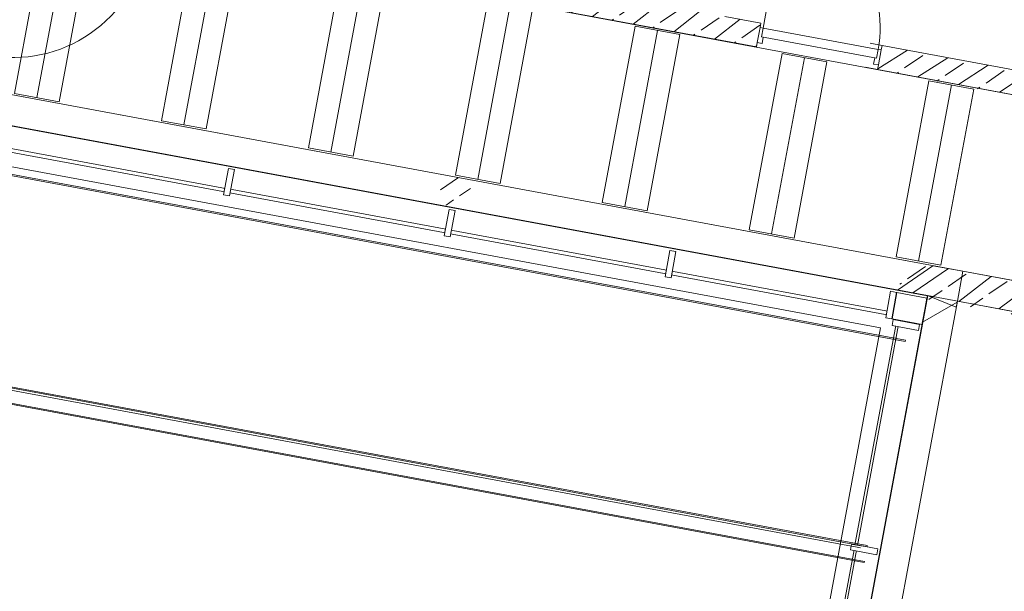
# Model space of a CAD drawing. Header units: metres. Extents: x 32353251 to 32353583, y 5707748 to 5708004.
# Tile 98 of 164: x 32353384.07 to 32353392.14, y 5707912.6 to 5707917.29. Entities that reach past the tile are written whole.
import ezdxf

# ---------------------------------------------------------------- set-up
doc = ezdxf.new("R2010")
doc.units = ezdxf.units.M
doc.header["$LTSCALE"] = 0.75
doc.set_wipeout_variables(frame=1)
doc.linetypes.add('10417023$0$#9_Achse', pattern=[1.6, 0.00254, -1.59746])
doc.layers.get('0').update_dxf_attribs({"linetype": 'CONTINUOUS'})
for name, color, linetype, lineweight in [('10417023$0$#9_002_GES I Übersicht Erdgeschoss_1_101_Wand Aussen.A', 7, 'CONTINUOUS', 25), ('10417023$0$#9_002_GES I Übersicht Erdgeschoss_1_102_Wand Innen.A', 7, 'CONTINUOUS', 25), ('10417023$0$#9_002_GES I Übersicht Erdgeschoss_1_104_Decken.A', 7, 'CONTINUOUS', 25), ('10417023$0$#9_002_GES I Übersicht Erdgeschoss_1_113_Türen.A', 7, 'CONTINUOUS', 25), ('10417023$0$#9_002_GES I Übersicht Erdgeschoss_1_201_Aussenwandbekleidung.A', 7, 'CONTINUOUS', 25), ('10417023$0$#9_002_GES I Übersicht Erdgeschoss_1_Neubau_101_Wand Aussen.A', 7, 'CONTINUOUS', 25), ('10417023$0$#9_002_GES I Übersicht Erdgeschoss_1_Neubau_102_Wand Innen.A', 7, 'CONTINUOUS', 25), ('10417023$0$#9_002_GES I Übersicht Erdgeschoss_1_Neubau_103_Stützen.A', 7, 'CONTINUOUS', 25), ('10417023$0$#9_002_GES I Übersicht Erdgeschoss_1_Neubau_104_Decken.A', 7, 'CONTINUOUS', 25), ('10417023$0$#9_002_GES I Übersicht Erdgeschoss_1_Neubau_107_Dach.A', 7, 'CONTINUOUS', 25), ('10417023$0$#9_002_GES I Übersicht Erdgeschoss_1_Neubau_110_Pfosten-Riegel.A', 7, 'CONTINUOUS', 25), ('10417023$0$Keine', 7, 'CONTINUOUS', 13)]:
    doc.layers.add(name, color=color, linetype=linetype, lineweight=lineweight)
pattern_1 = [(44.99999999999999, (0, 0), (-0.1697056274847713, 0.1697056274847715), []), (44.99999999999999, (-0.08485281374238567, 0.08485281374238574), (-0.1697056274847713, 0.1697056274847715), [0.18, -0.05999999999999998])]

# ---------------------------------------------------------------- blocks, each defined once
blk = doc.blocks.new('10417023$0$#9_MKO_LP5_ARC_GES_UP_00_002_P_G_modell (3D)')
at = {"layer": '10417023$0$#9_002_GES I Übersicht Erdgeschoss_1_Neubau_102_Wand Innen.A', "linetype": 'Continuous', "lineweight": 5, "true_color": 0xff0000}
h = blk.add_hatch(dxfattribs=at)
h.set_pattern_fill('#9_BETON__STAHLBETON_0001', color=1, style=0, pattern_type=2)
h.set_pattern_definition(pattern_1)
h.paths.add_polyline_path([(-32353457.02445927, -5707795.28002372), (-32353457.02446694, -5707795.480023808), (-32353454.37429506, -5707795.480125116), (-32353454.3742874, -5707795.280125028)])
h = blk.add_hatch(dxfattribs=at)
h.set_pattern_fill('#9_BETON__STAHLBETON_0001', color=1, style=0, pattern_type=2)
h.set_pattern_definition(pattern_1)
h.paths.add_polyline_path([(-32353453.36428728, -5707795.280163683), (-32353453.364295, -5707795.480163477), (-32353450.51830325, -5707795.480272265), (-32353450.51829561, -5707795.280272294)])
h = blk.add_hatch(dxfattribs=at)
h.set_pattern_fill('#9_BETON__STAHLBETON_0001', color=1, style=0, pattern_type=2)
h.set_pattern_definition(pattern_1)
h.paths.add_polyline_path([(-32353449.124228, -5707796.97957689), (-32353452.374228, -5707796.97957689), (-32353452.374228, -5707797.22957689), (-32353449.124228, -5707797.22957689)])
at = {"layer": '10417023$0$#9_002_GES I Übersicht Erdgeschoss_1_101_Wand Aussen.A', "color": 1, "linetype": 'Continuous', "lineweight": 13, "true_color": 0xff0000}
blk.add_line((-32353460.20922778, -5707797.559576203), (-32353452.95423437, -5707797.559576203), dxfattribs=at)
at = {"layer": '10417023$0$#9_002_GES I Übersicht Erdgeschoss_1_104_Decken.A', "color": 1, "linetype": 'Continuous', "lineweight": 13, "true_color": 0xff0000}
for p, q in [((-32353460.28322713, -5707795.494576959), (-32353460.28322713, -5707796.964577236)), ((-32353460.09672626, -5707795.494576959), (-32353460.09672626, -5707796.964577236)), ((-32353459.91022684, -5707795.494576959), (-32353459.91022684, -5707796.964577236)), ((-32353459.05822786, -5707795.494576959), (-32353459.05822786, -5707796.964577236)), ((-32353458.87172699, -5707795.494576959), (-32353458.87172699, -5707796.964577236)), ((-32353458.68522757, -5707795.494576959), (-32353458.68522757, -5707796.964577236)), ((-32353457.83322715, -5707795.494576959), (-32353457.83322715, -5707796.964577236)), ((-32353457.64672772, -5707795.494576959), (-32353457.64672772, -5707796.964577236)), ((-32353457.4602283, -5707795.494576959), (-32353457.4602283, -5707796.964577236)), ((-32353456.60822643, -5707795.494576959), (-32353456.60822643, -5707796.964577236)), ((-32353456.42172701, -5707795.494576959), (-32353456.42172701, -5707796.964577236)), ((-32353456.23522758, -5707795.494576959), (-32353456.23522758, -5707796.964577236)), ((-32353455.38322717, -5707795.494576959), (-32353455.38322717, -5707796.964577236)), ((-32353455.38322717, -5707795.494576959), (-32353455.01022831, -5707795.494576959)), ((-32353455.19672774, -5707795.494576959), (-32353455.19672774, -5707796.964577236)), ((-32353455.01022831, -5707795.494576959), (-32353455.01022831, -5707796.964577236)), ((-32353454.15822645, -5707795.494576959), (-32353454.15822645, -5707796.964577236)), ((-32353454.15822645, -5707795.494576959), (-32353453.7852276, -5707795.494576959)), ((-32353453.97172702, -5707795.494576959), (-32353453.97172702, -5707796.964577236)), ((-32353453.7852276, -5707795.494576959), (-32353453.7852276, -5707796.964577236)), ((-32353452.93322863, -5707795.494576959), (-32353452.93322863, -5707796.964577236)), ((-32353452.93322863, -5707795.494576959), (-32353452.56022833, -5707795.494576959)), ((-32353452.7467292, -5707795.494576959), (-32353452.7467292, -5707796.964577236)), ((-32353452.56022833, -5707795.494576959), (-32353452.56022833, -5707796.964577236)), ((-32353460.28322713, -5707796.964577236), (-32353459.91022684, -5707796.964577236)), ((-32353459.05822786, -5707796.964577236), (-32353458.68522757, -5707796.964577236)), ((-32353457.83322715, -5707796.964577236), (-32353457.4602283, -5707796.964577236)), ((-32353456.60822643, -5707796.964577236), (-32353456.23522758, -5707796.964577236)), ((-32353455.38322717, -5707796.964577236), (-32353455.01022831, -5707796.964577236)), ((-32353454.15822645, -5707796.964577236), (-32353453.7852276, -5707796.964577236)), ((-32353452.93322863, -5707796.964577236), (-32353452.56022833, -5707796.964577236))]:
    blk.add_line(p, q, dxfattribs=at)
at = {"layer": '10417023$0$#9_002_GES I Übersicht Erdgeschoss_1_104_Decken.A', "color": 1, "linetype": 'Continuous', "lineweight": 13, "true_color": 0xff0000, "flags": 128}
blk.add_lwpolyline([(-32353460.53925445, -5707796.97957689), (-32353447.40450946, -5707796.97957689), (-32353447.40450946, -5707795.479864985), (-32353460.53925445, -5707795.479864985)], close=True, dxfattribs=at)
at = {"layer": '10417023$0$#9_002_GES I Übersicht Erdgeschoss_1_113_Türen.A', "color": 1, "linetype": 'Continuous', "lineweight": 13, "true_color": 0xff0000}
blk.add_arc((-32353460.55422799, -5707795.577822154), 1.118754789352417, 270, 1.953654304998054e-07, dxfattribs=at)
at = {"layer": '10417023$0$#9_002_GES I Übersicht Erdgeschoss_1_201_Aussenwandbekleidung.A', "color": 1, "linetype": 'Continuous', "lineweight": 13, "true_color": 0xff0000}
for p, q in [((-32353452.73396897, -5707797.631599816), (-32353452.73396897, -5707797.621599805)), ((-32353452.73396897, -5707799.477598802), (-32353452.73396897, -5707799.467600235))]:
    blk.add_line(p, q, dxfattribs=at)
at = {"layer": '10417023$0$#9_002_GES I Übersicht Erdgeschoss_1_Neubau_101_Wand Aussen.A', "color": 1, "linetype": 'Continuous', "lineweight": 13, "true_color": 0xff0000}
for p, q in [((-32353452.374228, -5707796.97957689), (-32353460.539228, -5707796.97957689)), ((-32353452.374228, -5707796.97957689), (-32353452.374228, -5707797.22957689)), ((-32353452.374228, -5707803.034576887), (-32353452.374228, -5707797.22957689)), ((-32353452.95423437, -5707797.559576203), (-32353452.95423437, -5707806.78957689))]:
    blk.add_line(p, q, dxfattribs=at)
at = {"layer": '10417023$0$#9_002_GES I Übersicht Erdgeschoss_1_Neubau_102_Wand Innen.A', "color": 1, "linetype": 'Continuous', "lineweight": 13, "true_color": 0xff0000}
for p, q in [((-32353454.34928919, -5707795.31762569), (-32353454.34925165, -5707794.357626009)), ((-32353454.37428849, -5707795.31762569), (-32353454.37428705, -5707795.280124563)), ((-32353453.36428875, -5707795.317663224), (-32353453.36428731, -5707795.280163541)), ((-32353454.37428849, -5707795.31762569), (-32353454.37429427, -5707795.442625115)), ((-32353454.37429427, -5707795.442625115), (-32353454.37428849, -5707795.31762569)), ((-32353454.37429427, -5707795.442625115), (-32353454.37428849, -5707795.31762569)), ((-32353454.34928919, -5707795.31762569), (-32353454.37428849, -5707795.31762569)), ((-32353454.34929207, -5707795.390625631), (-32353454.34928919, -5707795.31762569)), ((-32353454.34929207, -5707795.390625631), (-32353454.34928919, -5707795.31762569)), ((-32353454.34928919, -5707795.31762569), (-32353453.3892895, -5707795.317663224)), ((-32353453.38929095, -5707795.390663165), (-32353453.3892895, -5707795.317663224)), ((-32353453.3892895, -5707795.317663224), (-32353453.38929095, -5707795.390663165)), ((-32353453.3892895, -5707795.317663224), (-32353453.36428875, -5707795.317663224)), ((-32353453.36428875, -5707795.317663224), (-32353453.36429308, -5707795.442664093)), ((-32353453.36429308, -5707795.442664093), (-32353453.36428875, -5707795.317663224)), ((-32353453.36429308, -5707795.442664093), (-32353453.36428875, -5707795.317663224)), ((-32353454.37429571, -5707795.480124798), (-32353454.37429427, -5707795.442625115)), ((-32353454.37429427, -5707795.442625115), (-32353454.33429422, -5707795.442626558)), ((-32353454.33429133, -5707795.390627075), (-32353454.34929207, -5707795.390625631)), ((-32353453.38929095, -5707795.390663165), (-32353454.34929207, -5707795.390625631)), ((-32353454.33429422, -5707795.442626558), (-32353454.33429133, -5707795.390627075)), ((-32353453.40429313, -5707795.442662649), (-32353453.40429169, -5707795.390661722)), ((-32353453.36429308, -5707795.442664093), (-32353453.40429313, -5707795.442662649)), ((-32353453.40429169, -5707795.390661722), (-32353453.38929095, -5707795.390663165)), ((-32353453.36429453, -5707795.480163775), (-32353453.36429308, -5707795.442664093))]:
    blk.add_line(p, q, dxfattribs=at)
at = {"layer": '10417023$0$#9_002_GES I Übersicht Erdgeschoss_1_Neubau_102_Wand Innen.A', "color": 1, "linetype": 'Continuous', "lineweight": 18, "true_color": 0xff0000}
for p, q in [((-32353454.37428724, -5707795.280124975), (-32353454.67418738, -5707795.280113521)), ((-32353454.37428849, -5707795.31762569), (-32353454.37428705, -5707795.280124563)), ((-32353453.36428875, -5707795.317663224), (-32353453.36428731, -5707795.280163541)), ((-32353451.26985505, -5707795.280243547), (-32353453.36428727, -5707795.280163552)), ((-32353454.37429427, -5707795.442625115), (-32353454.37428849, -5707795.31762569)), ((-32353453.36429308, -5707795.442664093), (-32353453.36428875, -5707795.317663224)), ((-32353454.37429571, -5707795.480124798), (-32353454.37429427, -5707795.442625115)), ((-32353453.36429453, -5707795.480163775), (-32353453.36429308, -5707795.442664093)), ((-32353457.02446687, -5707795.480023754), (-32353454.37429517, -5707795.480124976)), ((-32353453.36429503, -5707795.480163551), (-32353451.26986268, -5707795.480243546)), ((-32353451.26986266, -5707796.97957689), (-32353452.374228, -5707796.97957689)), ((-32353452.374228, -5707797.22957689), (-32353451.26986266, -5707797.22957689))]:
    blk.add_line(p, q, dxfattribs=at)
at = {"layer": '10417023$0$#9_002_GES I Übersicht Erdgeschoss_1_Neubau_102_Wand Innen.A', "color": 1, "linetype": '10417023$0$#9_Achse', "lineweight": 13, "true_color": 0xff0000}
for p, q in [((-32353453.36428731, -5707795.280163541), (-32353454.37428705, -5707795.280124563)), ((-32353453.36429453, -5707795.480163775), (-32353454.37429571, -5707795.480124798))]:
    blk.add_line(p, q, dxfattribs=at)
at = {"layer": '10417023$0$#9_002_GES I Übersicht Erdgeschoss_1_Neubau_102_Wand Innen.A', "color": 1, "linetype": 'Continuous', "lineweight": 13, "true_color": 0xff0000}
blk.add_arc((-32353454.34928882, -5707795.317625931), 0.96000000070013, 359.9978117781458, 89.99781137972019, dxfattribs=at)
at = {"layer": '10417023$0$#9_002_GES I Übersicht Erdgeschoss_1_Neubau_104_Decken.A', "color": 1, "linetype": 'Continuous', "lineweight": 13, "true_color": 0xff0000, "flags": 128}
for points in [[(-32353468.96423227, -5707790.479532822), (-32353468.96423227, -5707797.304576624), (-32353460.53922811, -5707797.304576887), (-32353460.53922811, -5707797.229576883), (-32353452.62422799, -5707797.229577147), (-32353451.27397855, -5707797.229576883), (-32353451.27397855, -5707790.47953124), (-32353467.78422802, -5707790.479532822), (-32353467.82422806, -5707790.479532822)], [(-32353460.539228, -5707797.304576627), (-32353468.96423227, -5707797.304576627), (-32353468.96423227, -5707810.39957689), (-32353464.33422799, -5707810.39957689), (-32353464.33422799, -5707812.749576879), (-32353442.50422801, -5707812.74957689), (-32353442.504228, -5707790.55957689), (-32353451.27397855, -5707790.559574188), (-32353451.27397855, -5707797.22957689), (-32353452.624228, -5707797.22957689), (-32353452.624228, -5707807.119576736), (-32353460.539228, -5707807.119576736)], [(-32353460.53922781, -5707797.22957689), (-32353460.53922781, -5707807.119576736), (-32353452.62422809, -5707807.119576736), (-32353452.62422809, -5707797.22957689)]]:
    blk.add_lwpolyline(points, close=True, dxfattribs=at)
at = {"color": 1, "linetype": 'Continuous', "lineweight": 5, "true_color": 0xff0000}
blk.add_wipeout([(-32353454.746728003, -5707797.444576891), (-32353454.746728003, -5707797.41457689), (-32353456.576728, -5707797.41457689), (-32353456.576728, -5707797.444576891)], dxfattribs=at).dxf.layer = '10417023$0$#9_002_GES I Übersicht Erdgeschoss_1_Neubau_110_Pfosten-Riegel.A'
at = {"layer": '10417023$0$#9_002_GES I Übersicht Erdgeschoss_1_Neubau_110_Pfosten-Riegel.A', "color": 1, "linetype": 'Continuous', "lineweight": 13, "true_color": 0xff0000, "flags": 128}
blk.add_lwpolyline([(-32353454.746728, -5707797.44457689), (-32353454.746728, -5707797.41457689), (-32353456.576728, -5707797.41457689), (-32353456.576728, -5707797.44457689)], close=True, dxfattribs=at)
at = {"color": 1, "linetype": 'Continuous', "lineweight": 5, "true_color": 0xff0000}
for points in [[(-32353456.586728, -5707797.444576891), (-32353456.586728, -5707797.41457689), (-32353458.416727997, -5707797.41457689), (-32353458.416727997, -5707797.444576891)], [(-32353452.906728, -5707797.444576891), (-32353452.906728, -5707797.41457689), (-32353454.736727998, -5707797.41457689), (-32353454.736727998, -5707797.444576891)]]:
    blk.add_wipeout(points, dxfattribs=at).dxf.layer = '10417023$0$#9_002_GES I Übersicht Erdgeschoss_1_Neubau_110_Pfosten-Riegel.A'
at = {"layer": '10417023$0$#9_002_GES I Übersicht Erdgeschoss_1_Neubau_110_Pfosten-Riegel.A', "color": 1, "linetype": 'Continuous', "lineweight": 13, "true_color": 0xff0000, "flags": 128}
for points in [[(-32353456.586728, -5707797.44457689), (-32353456.586728, -5707797.41457689), (-32353458.416728, -5707797.41457689), (-32353458.416728, -5707797.44457689)], [(-32353452.906728, -5707797.44457689), (-32353452.906728, -5707797.41457689), (-32353454.736728, -5707797.41457689), (-32353454.736728, -5707797.44457689)]]:
    blk.add_lwpolyline(points, close=True, dxfattribs=at)
at = {"color": 1, "linetype": 'Continuous', "lineweight": 5, "true_color": 0xff0000}
for points in [[(-32353456.60672799, -5707797.46957689), (-32353456.556728, -5707797.46957689), (-32353456.556728, -5707797.24957689), (-32353456.60672799, -5707797.24957689)], [(-32353454.766728, -5707797.46957689), (-32353454.71672801, -5707797.46957689), (-32353454.71672801, -5707797.24957689), (-32353454.766728, -5707797.24957689)], [(-32353452.62422794, -5707797.46957689), (-32353452.62422794, -5707797.24957689), (-32353452.87422794, -5707797.24957689), (-32353452.87422794, -5707797.46957689)], [(-32353458.426728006, -5707797.444576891), (-32353458.426728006, -5707797.41457689), (-32353460.25672801, -5707797.41457689), (-32353460.25672801, -5707797.444576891)]]:
    blk.add_wipeout(points, dxfattribs=at).dxf.layer = '10417023$0$#9_002_GES I Übersicht Erdgeschoss_1_Neubau_110_Pfosten-Riegel.A'
at = {"layer": '10417023$0$#9_002_GES I Übersicht Erdgeschoss_1_Neubau_103_Stützen.A', "linetype": 'Continuous', "lineweight": 5, "true_color": 0xff0000}
h = blk.add_hatch(dxfattribs=at)
h.set_pattern_fill('#9_BETON__STAHLBETON_0001', color=1, style=0, pattern_type=2)
h.set_pattern_definition(pattern_1)
edge = h.paths.add_edge_path()
edge.add_arc((-32353456.581728, -5707797.10457689), 0.125, 180, 270)
edge.add_arc((-32353456.581728, -5707797.10457689), 0.125, 270, 360)
edge.add_arc((-32353456.581728, -5707797.10457689), 0.125, 0, 90)
edge.add_arc((-32353456.581728, -5707797.10457689), 0.125, 90, 180)
at = {"layer": '10417023$0$#9_002_GES I Übersicht Erdgeschoss_1_101_Wand Aussen.A', "color": 1, "linetype": 'Continuous', "lineweight": 13, "true_color": 0xff0000}
blk.add_line((-32353452.62423437, -5707797.229576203), (-32353452.62423437, -5707797.389576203), dxfattribs=at)
at = {"layer": '10417023$0$#9_002_GES I Übersicht Erdgeschoss_1_Neubau_110_Pfosten-Riegel.A', "color": 1, "linetype": 'Continuous', "lineweight": 13, "true_color": 0xff0000, "flags": 128}
for points in [[(-32353456.60672799, -5707797.46957689), (-32353456.556728, -5707797.46957689), (-32353456.556728, -5707797.24957689), (-32353456.60672799, -5707797.24957689)], [(-32353454.766728, -5707797.46957689), (-32353454.716728, -5707797.46957689), (-32353454.716728, -5707797.24957689), (-32353454.766728, -5707797.24957689)], [(-32353452.62422794, -5707797.46957689), (-32353452.87422794, -5707797.46957689), (-32353452.87422794, -5707797.24957689), (-32353452.62422794, -5707797.24957689)], [(-32353458.426728, -5707797.44457689), (-32353458.426728, -5707797.41457689), (-32353460.256728, -5707797.41457689), (-32353460.256728, -5707797.44457689)]]:
    blk.add_lwpolyline(points, close=True, dxfattribs=at)
at = {"color": 1, "linetype": 'Continuous', "lineweight": 5, "true_color": 0xff0000}
for points in [[(-32353458.446728, -5707797.46957689), (-32353458.396727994, -5707797.46957689), (-32353458.396727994, -5707797.24957689), (-32353458.446728, -5707797.24957689)], [(-32353452.92672799, -5707797.46957689), (-32353452.876728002, -5707797.46957689), (-32353452.876728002, -5707797.24957689), (-32353452.92672799, -5707797.24957689)], [(-32353452.83422794, -5707799.364576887), (-32353452.81422794, -5707799.364576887), (-32353452.81422794, -5707797.504576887), (-32353452.83422794, -5707797.504576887)]]:
    blk.add_wipeout(points, dxfattribs=at).dxf.layer = '10417023$0$#9_002_GES I Übersicht Erdgeschoss_1_Neubau_110_Pfosten-Riegel.A'
at = {"layer": '10417023$0$#9_002_GES I Übersicht Erdgeschoss_1_101_Wand Aussen.A', "color": 1, "linetype": 'Continuous', "lineweight": 13, "true_color": 0xff0000}
blk.add_line((-32353452.62423437, -5707797.229576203), (-32353460.53922778, -5707797.229576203), dxfattribs=at)
at = {"layer": '10417023$0$#9_002_GES I Übersicht Erdgeschoss_1_102_Wand Innen.A', "color": 1, "linetype": 'Continuous', "lineweight": 13, "true_color": 0xff0000}
blk.add_line((-32353460.28922829, -5707797.229576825), (-32353452.87422755, -5707797.229576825), dxfattribs=at)
at = {"layer": '10417023$0$#9_002_GES I Übersicht Erdgeschoss_1_201_Aussenwandbekleidung.A', "color": 1, "linetype": 'Continuous', "lineweight": 13, "true_color": 0xff0000}
for p, q in [((-32353460.42935261, -5707797.621599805), (-32353452.73396897, -5707797.621599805)), ((-32353460.42935261, -5707797.631599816), (-32353452.73396897, -5707797.631599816))]:
    blk.add_line(p, q, dxfattribs=at)
at = {"layer": '10417023$0$#9_002_GES I Übersicht Erdgeschoss_1_Neubau_101_Wand Aussen.A', "color": 1, "linetype": 'Continuous', "lineweight": 13, "true_color": 0xff0000}
blk.add_line((-32353460.539228, -5707797.22957689), (-32353452.624228, -5707797.22957689), dxfattribs=at)
at = {"layer": '10417023$0$#9_002_GES I Übersicht Erdgeschoss_1_Neubau_103_Stützen.A', "color": 1, "linetype": 'Continuous', "lineweight": 18, "true_color": 0xff0000, "flags": 128}
blk.add_lwpolyline([(-32353452.374228, -5707796.97957689), (-32353452.624228, -5707796.97957689), (-32353452.874228, -5707797.22957689), (-32353452.624228, -5707797.22957689), (-32353452.374228, -5707797.27957689), (-32353452.374228, -5707797.22957689)], dxfattribs=at)
at = {"layer": '10417023$0$#9_002_GES I Übersicht Erdgeschoss_1_Neubau_110_Pfosten-Riegel.A', "color": 1, "linetype": 'Continuous', "lineweight": 13, "true_color": 0xff0000, "flags": 128}
for points in [[(-32353458.446728, -5707797.46957689), (-32353458.396728, -5707797.46957689), (-32353458.396728, -5707797.24957689), (-32353458.446728, -5707797.24957689)], [(-32353452.926728, -5707797.46957689), (-32353452.876728, -5707797.46957689), (-32353452.876728, -5707797.24957689), (-32353452.926728, -5707797.24957689)], [(-32353452.83422794, -5707799.364576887), (-32353452.81422794, -5707799.364576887), (-32353452.81422794, -5707797.504576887), (-32353452.83422794, -5707797.504576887)]]:
    blk.add_lwpolyline(points, close=True, dxfattribs=at)
at = {"color": 1, "linetype": 'Continuous', "lineweight": 5, "true_color": 0xff0000}
for points in [[(-32353452.864227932, -5707797.474576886), (-32353452.864227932, -5707797.524576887), (-32353452.644227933, -5707797.524576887), (-32353452.644227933, -5707797.474576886)], [(-32353452.83422794, -5707801.234576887), (-32353452.81422794, -5707801.234576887), (-32353452.81422794, -5707799.374576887), (-32353452.83422794, -5707799.374576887)]]:
    blk.add_wipeout(points, dxfattribs=at).dxf.layer = '10417023$0$#9_002_GES I Übersicht Erdgeschoss_1_Neubau_110_Pfosten-Riegel.A'
at = {"layer": '10417023$0$#9_002_GES I Übersicht Erdgeschoss_1_Neubau_103_Stützen.A', "linetype": 'Continuous', "lineweight": 5, "true_color": 0xff0000}
h = blk.add_hatch(dxfattribs=at)
h.set_pattern_fill('#9_BETON__STAHLBETON_0001', color=1, style=0, pattern_type=2)
h.set_pattern_definition(pattern_1)
edge = h.paths.add_edge_path()
edge.add_arc((-32353452.6245443, -5707797.22432385), 0.2497389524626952, 101.4751282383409, 181.2052554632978)
edge.add_line((-32353452.874228, -5707797.22957689), (-32353452.624228, -5707797.22957689))
edge.add_line((-32353452.624228, -5707797.22957689), (-32353452.624228, -5707797.47957689))
edge.add_arc((-32353452.61897489, -5707797.229893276), 0.2497388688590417, 268.7947283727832, 348.524887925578)
edge.add_line((-32353452.374228, -5707797.27957689), (-32353452.374228, -5707797.22957689))
edge.add_line((-32353452.374228, -5707797.22957689), (-32353452.374228, -5707796.97957689))
edge.add_line((-32353452.374228, -5707796.97957689), (-32353452.624228, -5707796.97957689))
edge.add_line((-32353452.624228, -5707796.97957689), (-32353452.674228, -5707796.97957689))
at = {"layer": '10417023$0$#9_002_GES I Übersicht Erdgeschoss_1_201_Aussenwandbekleidung.A', "color": 1, "linetype": 'Continuous', "lineweight": 13, "true_color": 0xff0000}
for p, q in [((-32353460.42935261, -5707799.467600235), (-32353452.73396897, -5707799.467600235)), ((-32353460.42935261, -5707799.477598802), (-32353452.73396897, -5707799.477598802))]:
    blk.add_line(p, q, dxfattribs=at)
at = {"layer": '10417023$0$#9_002_GES I Übersicht Erdgeschoss_1_Neubau_110_Pfosten-Riegel.A', "color": 1, "linetype": 'Continuous', "lineweight": 13, "true_color": 0xff0000, "flags": 128}
for points in [[(-32353452.86422794, -5707797.474576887), (-32353452.86422794, -5707797.524576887), (-32353452.64422794, -5707797.524576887), (-32353452.64422794, -5707797.474576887)], [(-32353452.83422794, -5707801.234576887), (-32353452.81422794, -5707801.234576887), (-32353452.81422794, -5707799.374576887), (-32353452.83422794, -5707799.374576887)]]:
    blk.add_lwpolyline(points, close=True, dxfattribs=at)
at = {"color": 1, "linetype": 'Continuous', "lineweight": 5, "true_color": 0xff0000}
blk.add_wipeout([(-32353452.864227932, -5707799.344576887), (-32353452.864227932, -5707799.394576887), (-32353452.644227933, -5707799.394576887), (-32353452.644227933, -5707799.344576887)], dxfattribs=at).dxf.layer = '10417023$0$#9_002_GES I Übersicht Erdgeschoss_1_Neubau_110_Pfosten-Riegel.A'
at = {"layer": '10417023$0$#9_002_GES I Übersicht Erdgeschoss_1_101_Wand Aussen.A', "color": 1, "linetype": 'Continuous', "lineweight": 25, "true_color": 0xff0000, "flags": 128}
blk.add_lwpolyline([(-32353460.53922791, -5707797.22957689), (-32353452.62422818, -5707797.22957689), (-32353452.62422818, -5707807.119576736), (-32353460.53922791, -5707807.119576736)], close=True, dxfattribs=at)
at = {"layer": '10417023$0$#9_002_GES I Übersicht Erdgeschoss_1_201_Aussenwandbekleidung.A', "color": 1, "linetype": 'Continuous', "lineweight": 13, "true_color": 0xff0000}
for p, q in [((-32353460.42935261, -5707799.335524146), (-32353452.73396897, -5707799.335524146)), ((-32353460.42935261, -5707799.345524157), (-32353452.73396897, -5707799.345524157)), ((-32353452.73396897, -5707799.345524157), (-32353452.73396897, -5707799.335524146))]:
    blk.add_line(p, q, dxfattribs=at)
at = {"layer": '10417023$0$#9_002_GES I Übersicht Erdgeschoss_1_Neubau_101_Wand Aussen.A', "color": 1, "linetype": 'Continuous', "lineweight": 13, "true_color": 0xff0000}
for p, q in [((-32353452.624228, -5707797.22957689), (-32353452.624228, -5707803.034576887)), ((-32353452.62423437, -5707806.95957689), (-32353452.62423437, -5707797.389576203))]:
    blk.add_line(p, q, dxfattribs=at)
at = {"layer": '10417023$0$#9_002_GES I Übersicht Erdgeschoss_1_Neubau_107_Dach.A', "color": 1, "linetype": 'Continuous', "lineweight": 13, "true_color": 0xff0000}
blk.add_line((-32353460.379228, -5707799.363576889), (-32353452.784228, -5707799.363576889), dxfattribs=at)
at = {"layer": '10417023$0$#9_002_GES I Übersicht Erdgeschoss_1_Neubau_110_Pfosten-Riegel.A', "color": 1, "linetype": 'Continuous', "lineweight": 13, "true_color": 0xff0000, "flags": 128}
blk.add_lwpolyline([(-32353452.86422794, -5707799.344576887), (-32353452.86422794, -5707799.394576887), (-32353452.64422794, -5707799.394576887), (-32353452.64422794, -5707799.344576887)], close=True, dxfattribs=at)
blk = doc.blocks.new('10417023$0$2_MKO_LP5_LAN_GES_UP_00_002_V_A (3D)')
at = {"layer": '10417023$0$Keine'}
blk.add_blockref('10417023$0$#9_MKO_LP5_ARC_GES_UP_00_002_P_G_modell (3D)', (0, 0), dxfattribs=at)
blk = doc.blocks.new('10417023')
at = {"layer": '10417023$0$Keine', "rotation": 349.4819372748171}
blk.add_blockref('10417023$0$2_MKO_LP5_LAN_GES_UP_00_002_V_A (3D)', (65205154.93137175, 5413829.557758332), dxfattribs=at)

msp = doc.modelspace()

# ---------------------------------------------------------------- block references
msp.add_blockref('10417023', (0, 0))

doc.saveas('drawing.dxf')
